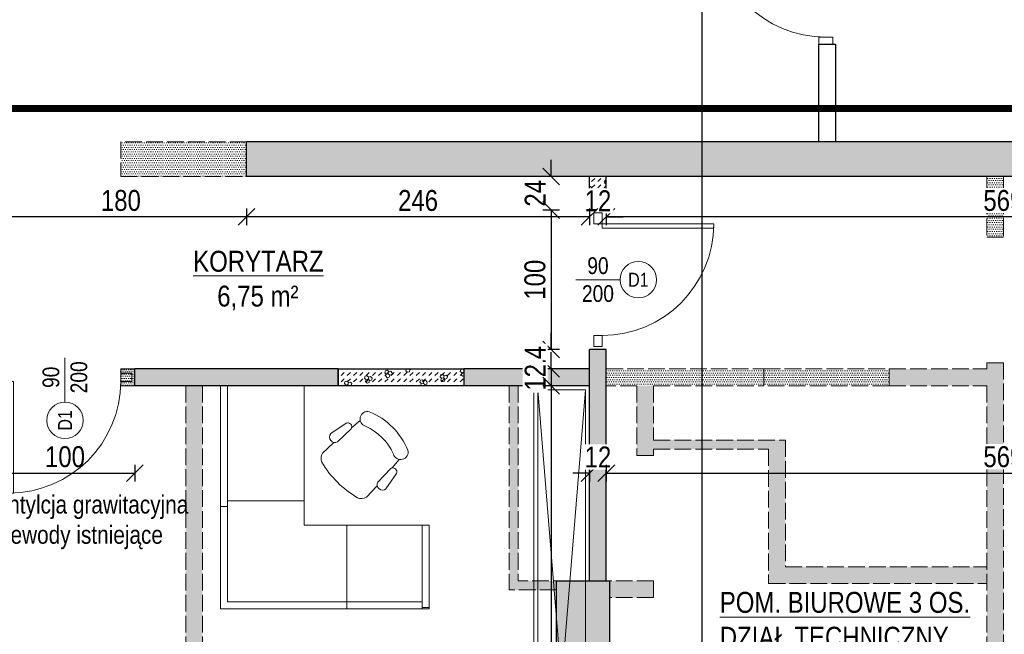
# Model space of a CAD drawing. Header units: millimetres. Extents: x 17147 to 52214, y -18116 to -4632.
# Tile 132 of 186: x 33247 to 33954, y -6735 to -6294. Entities that reach past the tile are written whole.
import ezdxf
from ezdxf import colors
from ezdxf.entities.mleader import LeaderData, LeaderLine
from ezdxf.math import Vec2, Vec3

# ---------------------------------------------------------------- set-up
doc = ezdxf.new("R2010")
doc.units = ezdxf.units.MM
doc.linetypes.add('ACAD_ISO02W100', pattern=[15, 12, -3])
doc.linetypes.add('ACAD_ISO03W100', pattern=[30, 12, -18])
doc.layers.get('Defpoints').update_dxf_attribs({"color": 6})
for name, color, linetype, lineweight in [('A-ciekie', 161, 'Continuous', 9), ('A-DRZ', 154, 'Continuous', 0), ('A-opis', 130, 'Continuous', 9), ('A-wymiar', 177, 'Continuous', 0), ('A_DRZWI-OKNA', 4, 'Continuous', 13), ('A_opis_drzwi', 60, 'Continuous', 0), ('A_SCIANA_ISTN', 253, 'Continuous', 25), ('A_SCINAN_PROJ_DZIALOWA', 5, 'Continuous', 30)]:
    doc.layers.add(name, color=color, linetype=linetype, lineweight=lineweight)
for name, color, linetype, lineweight, true_color in [('A-MEB', 7, 'Continuous', 0, 0x849491), ('A_SCIANA DO WYBURZENIA', 7, 'ACAD_ISO02W100', 18, 0xf7833b), ('S_KRESKOWANIE_SC_ISTN', 7, 'Continuous', 0, 0x878787)]:
    doc.layers.add(name, color=color, linetype=linetype, lineweight=lineweight, true_color=true_color)
doc.styles.get("Standard").update_dxf_attribs({"font": 'ARIALN.TTF'})
doc.styles.add('wymiary', font='ARIALN.TTF')
doc.dimstyles.new('anka', dxfattribs={"dimtxt": 15, "dimasz": 12, "dimexe": 6, "dimexo": 0.0625, "dimgap": 4, "dimtad": 1, "dimdec": 0, "dimzin": 0, "dimdsep": 46, "dimtxsty": 'wymiary', "dimblk": 'OBLIQUE', "dimcen": 0.09, "dimclrt": 7, "dimadec": 0, "dimazin": 0, "dimtfac": 1, "dimtdec": 0, "dimtix": 1, "dimtofl": 0, "dimtmove": 0, "dimatfit": 3, "dimldrblk": 'OBLIQUE', "dimfxl": 6, "dimfxlon": 1, "dimtfill": 1, "dimtolj": 1, "dimtzin": 0, "dimarcsym": 0})
pattern_1 = [(0, (14120.9812, -10505.3418), (0.79375, 1.5875), [0, -1.5875])]
pattern_2 = [(15, (14119.843, -10509.591), (3.882286, 14.488886), [1.46647, -13.53353]), (15, (14121.639, -10507.795), (3.882286, 14.488886), [1.46647, -13.53353]), (15, (14119.185, -10507.138), (3.882286, 14.488886), [1.46647, -13.53353]), (15, (14120.981, -10505.342), (3.882286, 14.488886), [1.46647, -13.53353]), (15, (14118.528, -10504.684), (3.882286, 14.488886), [1.46647, -13.53353]), (75, (14118.148, -10506.101), (-10.606601, 10.6066014), [1.46647, -13.53353]), (75, (14118.806, -10508.554), (-10.606601, 10.6066014), [1.46647, -13.53353]), (75, (14120.602, -10506.758), (-10.606601, 10.6066014), [1.46647, -13.53353]), (75, (14121.259, -10509.212), (-10.606601, 10.6066014), [1.46647, -13.53353]), (75, (14123.055, -10507.416), (-10.606601, 10.6066014), [1.46647, -13.53353]), (315, (14118.806, -10508.554), (14.488887, 3.882285), [1.46647, -13.53353]), (315, (14118.148, -10506.101), (14.488887, 3.882285), [1.46647, -13.53353]), (315, (14120.602, -10506.758), (14.488887, 3.882285), [1.46647, -13.53353]), (315, (14122.398, -10504.962), (14.488887, 3.882285), [1.46647, -13.53353]), (315, (14119.944, -10504.305), (14.488887, 3.882285), [1.46647, -13.53353]), (45, (14120.9812, -10505.342), (4e-16, 4.49012806), [3.175, -3.175])]

# ---------------------------------------------------------------- blocks, each defined once
blk = doc.blocks.new('krzesło')
at = {"layer": 'A-MEB'}
for p, q in [((6.28, 42.43), (-4.68, 34.85)), ((10.32, 39.21), (16.37, 44.21)), ((9.82, 38.22), (0.13, 29.06)), ((-10.71, 20.83), (-2.83, 28.34)), ((39.21, 10.32), (44.21, 16.37)), ((38.22, 9.82), (29.06, 0.13)), ((42.43, 6.28), (34.85, -4.68)), ((20.83, -10.71), (28.34, -2.83))]:
    blk.add_line(p, q, dxfattribs=at)
for centre, radius, start, end in [((21.62, 45.35), 5.37, 76.26503, 254.68252), ((3.72, 3.72), 50.63, 22.26107, 67.73893), ((7.4, 39.77), 2.88, 327.28269, 112.77652), ((3.17, 3.17), 40.73, 24.71341, 65.28659), ((-1.83, 32.33), 3.81, 138.51322, 300.99319), ((45.35, 21.62), 5.37, 195.31748, 13.73497), ((-4.44, 17.14), 7.27, 149.5083, 202.5673), ((51.83, 51.83), 73.3, 210.75795, 239.24205), ((39.77, 7.4), 2.88, 337.22348, 122.71731), ((32.33, -1.83), 3.81, 149.00681, 311.48678), ((17.14, -4.44), 7.27, 247.4327, 300.4917)]:
    blk.add_arc(centre, radius, start, end, dxfattribs=at)
blk = doc.blocks.new('drzwi 800')
at = {"layer": 'A_DRZWI-OKNA'}
blk.add_line((110028.2, -38030.87), (110028.2, -37950.87), dxfattribs=at)
for points in [[(110023.2, -38035.87), (110028.2, -38035.87), (110028.2, -38025.87), (110023.2, -38025.87)], [(110108.2, -38035.87), (110113.2, -38035.87), (110113.2, -38025.87), (110108.2, -38025.87)]]:
    blk.add_lwpolyline(points, close=True, dxfattribs=at)
blk.add_arc((110028.2, -38030.87), 80, 0, 90, dxfattribs=at)
blk = doc.blocks.new('_OBLIQUE')
at = {"color": 0, "linetype": 'ByBlock'}
blk.add_line((-0.5, -0.5), (0.5, 0.5), dxfattribs=at)
blk = doc.blocks.new('*D197')
at = {"layer": 'A-wymiar', "color": 0, "lineweight": -2, "transparency": 16777216}
for p, q in [((33229.96, -6613.43), (33229.96, -6625.43)), ((33329.96, -6613.43), (33329.96, -6625.43)), ((33229.96, -6619.43), (33329.96, -6619.43))]:
    blk.add_line(p, q, dxfattribs=at)
at = {"layer": 'Defpoints', "color": 0, "transparency": 16777216}
for p in [(33229.96, -6556.73), (33329.96, -6556.73), (33329.96, -6619.43)]:
    blk.add_point(p, dxfattribs=at)
at = {"layer": 'A-wymiar', "color": 0, "lineweight": -2, "transparency": 16777216, "xscale": 12, "yscale": 12, "zscale": 12, "rotation": 180}
blk.add_blockref('_OBLIQUE', (33229.96, -6619.43), dxfattribs=at)
at = {"layer": 'A-wymiar', "color": 0, "lineweight": -2, "transparency": 16777216, "xscale": 12, "yscale": 12, "zscale": 12}
blk.add_blockref('_OBLIQUE', (33329.96, -6619.43), dxfattribs=at)
at = {"layer": 'A-wymiar', "color": 7, "lineweight": 9, "transparency": 16777216, "insert": (33279.96, -6607.77), "char_height": 15, "attachment_point": 5, "style": 'wymiary', "bg_fill": 3, "box_fill_scale": 1.1, "bg_fill_color": 256, "bg_fill_true_color": 13158600, "bg_fill_transparency": 0}
blk.add_mtext('\\A1;100', dxfattribs=at)
blk = doc.blocks.new('*D198')
at = {"layer": 'A-wymiar', "color": 0, "lineweight": -2, "transparency": 16777216}
for p, q in [((33329.96, -6875.43), (33329.96, -6887.43)), ((33656.14, -6875.43), (33656.14, -6887.43)), ((33329.96, -6881.43), (33656.14, -6881.43))]:
    blk.add_line(p, q, dxfattribs=at)
at = {"layer": 'Defpoints', "color": 0, "transparency": 16777216}
for p in [(33329.96, -6556.73), (33656.14, -6818.73), (33656.14, -6881.43)]:
    blk.add_point(p, dxfattribs=at)
at = {"layer": 'A-wymiar', "color": 0, "lineweight": -2, "transparency": 16777216, "xscale": 12, "yscale": 12, "zscale": 12, "rotation": 180}
blk.add_blockref('_OBLIQUE', (33329.96, -6881.43), dxfattribs=at)
at = {"layer": 'A-wymiar', "color": 0, "lineweight": -2, "transparency": 16777216, "xscale": 12, "yscale": 12, "zscale": 12}
blk.add_blockref('_OBLIQUE', (33656.14, -6881.43), dxfattribs=at)
at = {"layer": 'A-wymiar', "color": 7, "lineweight": 9, "transparency": 16777216, "insert": (33493.05, -6869.77), "char_height": 15, "attachment_point": 5, "style": 'wymiary', "bg_fill": 3, "box_fill_scale": 1.1, "bg_fill_color": 256, "bg_fill_true_color": 13158600, "bg_fill_transparency": 0}
blk.add_mtext('\\A1;326', dxfattribs=at)
blk = doc.blocks.new('*D199')
at = {"layer": 'A-wymiar', "color": 0, "lineweight": -2, "transparency": 16777216}
for p, q in [((33656.14, -6613.43), (33656.14, -6625.43)), ((33668.14, -6613.43), (33668.14, -6625.43)), ((33656.14, -6619.43), (33644.14, -6619.43)), ((33668.14, -6619.43), (33680.14, -6619.43))]:
    blk.add_line(p, q, dxfattribs=at)
at = {"layer": 'Defpoints', "color": 0, "transparency": 16777216}
for p in [(33656.14, -6556.73), (33668.14, -6556.73)]:
    blk.add_point(p, dxfattribs=at)
at = {"layer": 'A-wymiar', "color": 0, "lineweight": -2, "transparency": 16777216, "xscale": 12, "yscale": 12, "zscale": 12}
blk.add_blockref('_OBLIQUE', (33656.14, -6619.43), dxfattribs=at)
at = {"layer": 'A-wymiar', "color": 0, "lineweight": -2, "transparency": 16777216, "xscale": 12, "yscale": 12, "zscale": 12, "rotation": 180}
blk.add_blockref('_OBLIQUE', (33668.14, -6619.43), dxfattribs=at)
at = {"layer": 'A-wymiar', "color": 7, "lineweight": 9, "transparency": 16777216, "insert": (33662.14, -6607.9), "char_height": 15, "attachment_point": 5, "style": 'wymiary', "bg_fill": 3, "box_fill_scale": 1.1, "bg_fill_color": 256, "bg_fill_true_color": 13158600, "bg_fill_transparency": 0}
blk.add_mtext('\\A1;12', dxfattribs=at)
at = {"layer": 'Defpoints', "color": 0, "transparency": 16777216}
blk.add_point((33668.14, -6619.43), dxfattribs=at)
blk = doc.blocks.new('*D200')
at = {"layer": 'A-wymiar', "color": 0, "lineweight": -2, "transparency": 16777216}
for p, q in [((33668.14, -6613.43), (33668.14, -6625.43)), ((34237.51, -6613.43), (34237.51, -6625.43)), ((33668.14, -6619.43), (34237.51, -6619.43))]:
    blk.add_line(p, q, dxfattribs=at)
at = {"layer": 'Defpoints', "color": 0, "transparency": 16777216}
for p in [(34237.51, -6406.73), (33668.14, -6556.73), (34237.51, -6619.43)]:
    blk.add_point(p, dxfattribs=at)
at = {"layer": 'A-wymiar', "color": 0, "lineweight": -2, "transparency": 16777216, "xscale": 12, "yscale": 12, "zscale": 12, "rotation": 180}
blk.add_blockref('_OBLIQUE', (33668.14, -6619.43), dxfattribs=at)
at = {"layer": 'A-wymiar', "color": 0, "lineweight": -2, "transparency": 16777216, "xscale": 12, "yscale": 12, "zscale": 12}
blk.add_blockref('_OBLIQUE', (34237.51, -6619.43), dxfattribs=at)
at = {"layer": 'A-wymiar', "color": 7, "lineweight": 9, "transparency": 16777216, "insert": (33952.83, -6607.77), "char_height": 15, "attachment_point": 5, "style": 'wymiary', "bg_fill": 3, "box_fill_scale": 1.1, "bg_fill_color": 256, "bg_fill_true_color": 13158600, "bg_fill_transparency": 0}
blk.add_mtext('\\A1;569', dxfattribs=at)
blk = doc.blocks.new('*D213')
at = {"layer": 'A-wymiar', "color": 0, "lineweight": -2, "transparency": 16777216}
for p, q in [((33628.65, -6406.73), (33628.65, -6394.73)), ((33634.65, -6406.73), (33622.65, -6406.73)), ((33634.65, -6430.73), (33622.65, -6430.73)), ((33628.65, -6430.73), (33628.65, -6442.73))]:
    blk.add_line(p, q, dxfattribs=at)
at = {"layer": 'Defpoints', "color": 0, "transparency": 16777216}
for p in [(33656.14, -6406.73), (33656.14, -6430.73)]:
    blk.add_point(p, dxfattribs=at)
at = {"layer": 'A-wymiar', "color": 0, "lineweight": -2, "transparency": 16777216, "xscale": 12, "yscale": 12, "zscale": 12}
for p, rotation in [((33628.65, -6406.73), 270), ((33628.65, -6430.73), 90)]:
    blk.add_blockref('_OBLIQUE', p, dxfattribs=dict(at, rotation=rotation))
at = {"layer": 'A-wymiar', "color": 7, "lineweight": 9, "transparency": 16777216, "insert": (33617.12, -6418.73), "char_height": 15, "attachment_point": 5, "rotation": 90, "style": 'wymiary', "bg_fill": 3, "box_fill_scale": 1.1, "bg_fill_color": 256, "bg_fill_true_color": 13158600, "bg_fill_transparency": 0}
blk.add_mtext('\\A1;24', dxfattribs=at)
at = {"layer": 'Defpoints', "color": 0, "transparency": 16777216}
blk.add_point((33628.65, -6430.73), dxfattribs=at)
blk = doc.blocks.new('*D214')
at = {"layer": 'A-wymiar', "color": 0, "lineweight": -2, "transparency": 16777216}
for p, q in [((33634.65, -6430.73), (33622.65, -6430.73)), ((33628.65, -6430.73), (33628.65, -6530.73)), ((33634.65, -6530.73), (33622.65, -6530.73))]:
    blk.add_line(p, q, dxfattribs=at)
at = {"layer": 'Defpoints', "color": 0, "transparency": 16777216}
for p in [(33656.14, -6430.73), (33628.65, -6530.73), (33656.14, -6530.73)]:
    blk.add_point(p, dxfattribs=at)
at = {"layer": 'A-wymiar', "color": 0, "lineweight": -2, "transparency": 16777216, "xscale": 12, "yscale": 12, "zscale": 12}
for p, rotation in [((33628.65, -6430.73), 90), ((33628.65, -6530.73), 270)]:
    blk.add_blockref('_OBLIQUE', p, dxfattribs=dict(at, rotation=rotation))
at = {"layer": 'A-wymiar', "color": 7, "lineweight": 9, "transparency": 16777216, "insert": (33616.99, -6480.73), "char_height": 15, "attachment_point": 5, "rotation": 90, "style": 'wymiary', "bg_fill": 3, "box_fill_scale": 1.1, "bg_fill_color": 256, "bg_fill_true_color": 13158600, "bg_fill_transparency": 0}
blk.add_mtext('\\A1;100', dxfattribs=at)
blk = doc.blocks.new('*D215')
at = {"layer": 'A-wymiar', "color": 0, "lineweight": -2, "transparency": 16777216}
for p, q in [((33628.65, -6530.73), (33628.65, -6518.73)), ((33634.65, -6530.73), (33622.65, -6530.73)), ((33634.65, -6544.73), (33622.65, -6544.73)), ((33628.65, -6544.73), (33628.65, -6556.73))]:
    blk.add_line(p, q, dxfattribs=at)
at = {"layer": 'Defpoints', "color": 0, "transparency": 16777216}
for p in [(33656.14, -6530.73), (33656.14, -6544.73)]:
    blk.add_point(p, dxfattribs=at)
at = {"layer": 'A-wymiar', "color": 0, "lineweight": -2, "transparency": 16777216, "xscale": 12, "yscale": 12, "zscale": 12}
for p, rotation in [((33628.65, -6530.73), 270), ((33628.65, -6544.73), 90)]:
    blk.add_blockref('_OBLIQUE', p, dxfattribs=dict(at, rotation=rotation))
at = {"layer": 'A-wymiar', "color": 7, "lineweight": 9, "transparency": 16777216, "insert": (33617.12, -6537.73), "char_height": 15, "attachment_point": 5, "rotation": 90, "style": 'wymiary', "bg_fill": 3, "box_fill_scale": 1.1, "bg_fill_color": 256, "bg_fill_true_color": 13158600, "bg_fill_transparency": 0}
blk.add_mtext('\\A1;14', dxfattribs=at)
at = {"layer": 'Defpoints', "color": 0, "transparency": 16777216}
blk.add_point((33628.65, -6544.73), dxfattribs=at)
blk = doc.blocks.new('*D216')
at = {"layer": 'A-wymiar', "color": 0, "lineweight": -2, "transparency": 16777216}
for p, q in [((33628.65, -6544.73), (33628.65, -6532.73)), ((33634.65, -6544.73), (33622.65, -6544.73)), ((33634.65, -6556.73), (33622.65, -6556.73)), ((33628.65, -6556.73), (33628.65, -6568.73))]:
    blk.add_line(p, q, dxfattribs=at)
at = {"layer": 'Defpoints', "color": 0, "transparency": 16777216}
for p in [(33656.14, -6544.73), (33656.14, -6556.73)]:
    blk.add_point(p, dxfattribs=at)
at = {"layer": 'A-wymiar', "color": 0, "lineweight": -2, "transparency": 16777216, "xscale": 12, "yscale": 12, "zscale": 12}
for p, rotation in [((33628.65, -6544.73), 270), ((33628.65, -6556.73), 90)]:
    blk.add_blockref('_OBLIQUE', p, dxfattribs=dict(at, rotation=rotation))
at = {"layer": 'A-wymiar', "color": 7, "lineweight": 9, "transparency": 16777216, "insert": (33617.12, -6550.73), "char_height": 15, "attachment_point": 5, "rotation": 90, "style": 'wymiary', "bg_fill": 3, "box_fill_scale": 1.1, "bg_fill_color": 256, "bg_fill_true_color": 13158600, "bg_fill_transparency": 0}
blk.add_mtext('\\A1;12', dxfattribs=at)
at = {"layer": 'Defpoints', "color": 0, "transparency": 16777216}
blk.add_point((33628.65, -6556.73), dxfattribs=at)
blk = doc.blocks.new('*D101')
at = {"layer": 'A-wymiar', "color": 0, "lineweight": -2, "transparency": 16777216}
for p, q in [((33634.65, -6556.73), (33622.65, -6556.73)), ((33628.65, -6556.73), (33628.65, -6981.73)), ((33634.65, -6981.73), (33622.65, -6981.73))]:
    blk.add_line(p, q, dxfattribs=at)
at = {"layer": 'Defpoints', "color": 0, "transparency": 16777216}
for p in [(33656.14, -6556.73), (33628.65, -6981.73), (33658.51, -6981.73)]:
    blk.add_point(p, dxfattribs=at)
at = {"layer": 'A-wymiar', "color": 0, "lineweight": -2, "transparency": 16777216, "xscale": 12, "yscale": 12, "zscale": 12}
for p, rotation in [((33628.65, -6556.73), 90), ((33628.65, -6981.73), 270)]:
    blk.add_blockref('_OBLIQUE', p, dxfattribs=dict(at, rotation=rotation))
at = {"layer": 'A-wymiar', "color": 7, "lineweight": 9, "transparency": 16777216, "insert": (33616.99, -6769.23), "char_height": 15, "attachment_point": 5, "rotation": 90, "style": 'wymiary', "bg_fill": 3, "box_fill_scale": 1.1, "bg_fill_color": 256, "bg_fill_true_color": 13158600, "bg_fill_transparency": 0}
blk.add_mtext('\\A1;425', dxfattribs=at)
blk = doc.blocks.new('*D463')
at = {"layer": 'A-wymiar', "color": 0, "lineweight": -2, "transparency": 16777216}
for p, q in [((33668.14, -6429.62), (33668.14, -6441.62)), ((34237.51, -6429.62), (34237.51, -6441.62)), ((34237.51, -6435.62), (33668.14, -6435.62))]:
    blk.add_line(p, q, dxfattribs=at)
at = {"layer": 'Defpoints', "color": 0, "transparency": 16777216}
for p in [(33668.14, -6406.73), (34237.51, -6406.73), (33668.14, -6435.62)]:
    blk.add_point(p, dxfattribs=at)
at = {"layer": 'A-wymiar', "color": 0, "lineweight": -2, "transparency": 16777216, "xscale": 12, "yscale": 12, "zscale": 12, "rotation": 180}
blk.add_blockref('_OBLIQUE', (33668.14, -6435.62), dxfattribs=at)
at = {"layer": 'A-wymiar', "color": 0, "lineweight": -2, "transparency": 16777216, "xscale": 12, "yscale": 12, "zscale": 12}
blk.add_blockref('_OBLIQUE', (34237.51, -6435.62), dxfattribs=at)
at = {"layer": 'A-wymiar', "color": 7, "transparency": 16777216, "insert": (33952.83, -6423.96), "char_height": 15, "attachment_point": 5, "style": 'wymiary', "bg_fill": 3, "box_fill_scale": 1.1, "bg_fill_color": 256, "bg_fill_true_color": 13158600, "bg_fill_transparency": 0}
blk.add_mtext('\\A1;569', dxfattribs=at)
blk = doc.blocks.new('*D464')
at = {"layer": 'A-wymiar', "color": 0, "lineweight": -2, "transparency": 16777216}
for p, q in [((33656.14, -6429.62), (33656.14, -6441.62)), ((33668.14, -6429.62), (33668.14, -6441.62)), ((33656.14, -6435.62), (33644.14, -6435.62)), ((33668.14, -6435.62), (33680.14, -6435.62))]:
    blk.add_line(p, q, dxfattribs=at)
at = {"layer": 'Defpoints', "color": 0, "transparency": 16777216}
for p in [(33656.14, -6406.73), (33668.14, -6406.73)]:
    blk.add_point(p, dxfattribs=at)
at = {"layer": 'A-wymiar', "color": 0, "lineweight": -2, "transparency": 16777216, "xscale": 12, "yscale": 12, "zscale": 12}
blk.add_blockref('_OBLIQUE', (33656.14, -6435.62), dxfattribs=at)
at = {"layer": 'A-wymiar', "color": 0, "lineweight": -2, "transparency": 16777216, "xscale": 12, "yscale": 12, "zscale": 12, "rotation": 180}
blk.add_blockref('_OBLIQUE', (33668.14, -6435.62), dxfattribs=at)
at = {"layer": 'A-wymiar', "color": 7, "transparency": 16777216, "insert": (33662.14, -6424.09), "char_height": 15, "attachment_point": 5, "style": 'wymiary', "bg_fill": 3, "box_fill_scale": 1.1, "bg_fill_color": 256, "bg_fill_true_color": 13158600, "bg_fill_transparency": 0}
blk.add_mtext('\\A1;12', dxfattribs=at)
at = {"layer": 'Defpoints', "color": 0, "transparency": 16777216}
blk.add_point((33656.14, -6435.62), dxfattribs=at)
blk = doc.blocks.new('*D465')
at = {"layer": 'A-wymiar', "color": 0, "lineweight": -2, "transparency": 16777216}
for p, q in [((33410.14, -6429.62), (33410.14, -6441.62)), ((33656.14, -6429.62), (33656.14, -6441.62)), ((33656.14, -6435.62), (33410.14, -6435.62))]:
    blk.add_line(p, q, dxfattribs=at)
at = {"layer": 'Defpoints', "color": 0, "transparency": 16777216}
for p in [(33410.14, -6406.73), (33656.14, -6406.73), (33410.14, -6435.62)]:
    blk.add_point(p, dxfattribs=at)
at = {"layer": 'A-wymiar', "color": 0, "lineweight": -2, "transparency": 16777216, "xscale": 12, "yscale": 12, "zscale": 12, "rotation": 180}
blk.add_blockref('_OBLIQUE', (33410.14, -6435.62), dxfattribs=at)
at = {"layer": 'A-wymiar', "color": 0, "lineweight": -2, "transparency": 16777216, "xscale": 12, "yscale": 12, "zscale": 12}
blk.add_blockref('_OBLIQUE', (33656.14, -6435.62), dxfattribs=at)
at = {"layer": 'A-wymiar', "color": 7, "transparency": 16777216, "insert": (33533.14, -6423.96), "char_height": 15, "attachment_point": 5, "style": 'wymiary', "bg_fill": 3, "box_fill_scale": 1.1, "bg_fill_color": 256, "bg_fill_true_color": 13158600, "bg_fill_transparency": 0}
blk.add_mtext('\\A1;246', dxfattribs=at)
blk = doc.blocks.new('*D466')
at = {"layer": 'A-wymiar', "color": 0, "lineweight": -2, "transparency": 16777216}
for p, q in [((33229.96, -6429.62), (33229.96, -6441.62)), ((33410.14, -6429.62), (33410.14, -6441.62)), ((33410.14, -6435.62), (33229.96, -6435.62))]:
    blk.add_line(p, q, dxfattribs=at)
at = {"layer": 'Defpoints', "color": 0, "transparency": 16777216}
for p in [(33229.96, -6406.73), (33410.14, -6406.73), (33229.96, -6435.62)]:
    blk.add_point(p, dxfattribs=at)
at = {"layer": 'A-wymiar', "color": 0, "lineweight": -2, "transparency": 16777216, "xscale": 12, "yscale": 12, "zscale": 12, "rotation": 180}
blk.add_blockref('_OBLIQUE', (33229.96, -6435.62), dxfattribs=at)
at = {"layer": 'A-wymiar', "color": 0, "lineweight": -2, "transparency": 16777216, "xscale": 12, "yscale": 12, "zscale": 12}
blk.add_blockref('_OBLIQUE', (33410.14, -6435.62), dxfattribs=at)
at = {"layer": 'A-wymiar', "color": 7, "transparency": 16777216, "insert": (33320.05, -6423.96), "char_height": 15, "attachment_point": 5, "style": 'wymiary', "bg_fill": 3, "box_fill_scale": 1.1, "bg_fill_color": 256, "bg_fill_true_color": 13158600, "bg_fill_transparency": 0}
blk.add_mtext('\\A1;180', dxfattribs=at)
blk = doc.blocks.new('DRZWI-RZ-33')
at = {"layer": 'A-DRZ', "extrusion": (0, 0, -1)}
for points in [[(25, 48), (19, 48), (19, 40), (25, 40)], [(25, -48), (19, -48), (19, -40), (25, -40)]]:
    blk.add_lwpolyline(points, close=True, dxfattribs=at)
at = {"layer": 'A-DRZ'}
for points in [[(-19, -40), (-19, -37), (61, -37)], [(61, -40), (61, -37)]]:
    blk.add_lwpolyline(points, dxfattribs=at)
at = {"layer": 'A-DRZ', "extrusion": (0, 0, -1)}
blk.add_lwpolyline([(19, -40), (-61, -40)], dxfattribs=at)
at = {"layer": 'A-DRZ', "color": 1, "extrusion": (0, 0, -1)}
blk.add_arc((19, -40), 80, 90, 180, dxfattribs=at)

msp = doc.modelspace()

# ---------------------------------------------------------------- hatches: boundary and pattern name
at = {"layer": 'A_SCIANA DO WYBURZENIA', "transparency": 33554687}
h = msp.add_hatch(dxfattribs=at)
h.set_pattern_fill('DOTS', color=256)
h.set_pattern_definition(pattern_1)
h.paths.add_polyline_path([(33410.14, -6381.73), (33319.96, -6381.73), (33319.96, -6406.73), (33410.14, -6406.73)])
h = msp.add_hatch(dxfattribs=at)
h.set_pattern_fill('DOTS', color=256)
h.set_pattern_definition(pattern_1)
h.paths.add_polyline_path([(33953.01, -6406.73), (33941.01, -6406.73), (33941.01, -6450.23), (33953.01, -6450.23)])
h = msp.add_hatch(dxfattribs=at)
h.set_pattern_fill('DOTS', color=256)
h.set_pattern_definition(pattern_1)
h.paths.add_polyline_path([(33668.14, -6544.73), (33668.14, -6556.73), (33781.01, -6556.73), (33781.01, -6544.73)])
h.paths.add_polyline_path([(33656.14, -6556.73), (33656.14, -6544.73)])
h = msp.add_hatch(dxfattribs=at)
h.set_pattern_fill('DOTS', color=256)
h.set_pattern_definition(pattern_1)
h.paths.add_polyline_path([(33781.01, -6544.73), (33871.01, -6544.73), (33871.01, -6556.73), (33781.01, -6556.73)])
h = msp.add_hatch(dxfattribs=at)
h.set_pattern_fill('DOTS', color=256)
h.set_pattern_definition(pattern_1)
h.paths.add_polyline_path([(33953.01, -6540.23), (33941.01, -6540.23), (33941.01, -6544.73), (33871.01, -6544.73), (33871.01, -6556.73), (33941.01, -6556.73), (33941.01, -6981.73), (33953.01, -6981.73)])
h = msp.add_hatch(dxfattribs=at)
h.set_pattern_fill('DOTS', color=256)
h.set_pattern_definition(pattern_1)
h.paths.add_polyline_path([(33378.51, -6556.73), (33366.51, -6556.73), (33366.51, -6981.73), (33378.51, -6981.73)])
h = msp.add_hatch(dxfattribs=at)
h.set_pattern_fill('DOTS', color=256)
h.set_pattern_definition(pattern_1)
h.paths.add_polyline_path([(33632.51, -6703.23), (33632.51, -6696.73), (33605.01, -6696.73), (33605.01, -6556.73), (33598.51, -6556.73), (33598.51, -6703.23)])
h.paths.add_polyline_path([(33670.51, -6696.73), (33670.51, -6708.73), (33702.01, -6708.73), (33702.01, -6696.73)])
h = msp.add_hatch(dxfattribs=at)
h.set_pattern_fill('DOTS', color=256)
h.set_pattern_definition(pattern_1)
h.paths.add_polyline_path([(33796.51, -6595.73), (33702.01, -6595.73), (33702.01, -6556.73), (33690.01, -6556.73), (33690.01, -6606.73), (33702.01, -6606.73), (33702.01, -6602.23), (33784.51, -6602.23), (33784.51, -6698.73), (33941.01, -6698.73), (33941.01, -6686.73), (33796.51, -6686.73)])
at = {"layer": 'A_SCINAN_PROJ_DZIALOWA', "lineweight": 9, "transparency": 33554610}
h = msp.add_hatch(dxfattribs=at)
h.set_pattern_fill('GAZOBETON S100 ISO 1J', color=256, pattern_type=2)
h.set_pattern_definition(pattern_2)
h.paths.add_polyline_path([(33668.14, -6406.73), (33656.14, -6406.73), (33656.14, -6430.73), (33668.14, -6430.73)])
at = {"layer": 'A_SCINAN_PROJ_DZIALOWA', "lineweight": 9, "true_color": 0x27773c, "transparency": 33554610}
h = msp.add_hatch(dxfattribs=at)
h.set_pattern_fill('GAZOBETON S100 ISO 1J', color=97, pattern_type=2)
h.set_pattern_definition([(15, (14137.218, -10509.591), (3.882286, 14.488886), [1.46647, -13.53353]), (15, (14139.014, -10507.795), (3.882286, 14.488886), [1.46647, -13.53353]), (15, (14136.56, -10507.138), (3.882286, 14.488886), [1.46647, -13.53353]), (15, (14138.356, -10505.342), (3.882286, 14.488886), [1.46647, -13.53353]), (15, (14135.903, -10504.684), (3.882286, 14.488886), [1.46647, -13.53353]), (75, (14135.523, -10506.101), (-10.606601, 10.6066014), [1.46647, -13.53353]), (75, (14136.18, -10508.554), (-10.606601, 10.6066014), [1.46647, -13.53353]), (75, (14137.977, -10506.758), (-10.606601, 10.6066014), [1.46647, -13.53353]), (75, (14138.634, -10509.212), (-10.606601, 10.6066014), [1.46647, -13.53353]), (75, (14140.43, -10507.416), (-10.606601, 10.6066014), [1.46647, -13.53353]), (315, (14136.18, -10508.554), (14.488887, 3.882285), [1.46647, -13.53353]), (315, (14135.523, -10506.101), (14.488887, 3.882285), [1.46647, -13.53353]), (315, (14137.977, -10506.758), (14.488887, 3.882285), [1.46647, -13.53353]), (315, (14139.773, -10504.962), (14.488887, 3.882285), [1.46647, -13.53353]), (315, (14137.319, -10504.305), (14.488887, 3.882285), [1.46647, -13.53353]), (45, (14138.3562, -10505.342), (4e-16, 4.49012806), [3.175, -3.175])])
h.paths.add_polyline_path([(33656.14, -6696.73), (33668.14, -6696.73), (33668.14, -6530.73), (33656.14, -6530.73)])
h.paths.add_polyline_path([(33668.14, -6818.73), (33656.14, -6818.73), (33656.14, -6981.73), (33668.14, -6981.73)])
h = msp.add_hatch(dxfattribs=at)
h.set_pattern_fill('GAZOBETON S100 ISO 1J', color=97, pattern_type=2)
h.set_pattern_definition(pattern_2)
h.paths.add_polyline_path([(33565.97, -6544.73), (33475.97, -6544.73), (33475.97, -6556.73), (33565.97, -6556.73)])
at = {"layer": 'S_KRESKOWANIE_SC_ISTN', "transparency": 33554559}
h = msp.add_hatch(color=256, dxfattribs=at)
h.dxf.hatch_style = 1
h.paths.add_polyline_path([(34096.26, -6381.73), (33410.14, -6381.73), (33410.14, -6406.73), (33941.01, -6406.73), (33951.01, -6406.73), (33951.69, -6406.77), (33953.01, -6406.73), (34096.26, -6406.73)])
h = msp.add_hatch(color=256, dxfattribs=at)
h.dxf.hatch_style = 1
h.paths.add_polyline_path([(33475.97, -6544.73), (33329.96, -6544.73), (33329.96, -6556.73), (33366.51, -6556.73), (33475.97, -6556.73)])
h = msp.add_hatch(color=256, dxfattribs=at)
h.dxf.hatch_style = 1
h.paths.add_polyline_path([(33656.14, -6544.73), (33565.97, -6544.73), (33565.97, -6556.73), (33598.51, -6556.73), (33656.14, -6556.73)])
h = msp.add_hatch(color=256, dxfattribs=at)
h.dxf.hatch_style = 1
h.paths.add_polyline_path([(33632.51, -6696.73), (33670.51, -6696.73), (33670.51, -6818.73), (33632.51, -6818.73)])

# ---------------------------------------------------------------- linework, layer by layer
at = {"layer": 'A-MEB'}
for p, q in [((33391.51, -6556.73), (33391.51, -6716.89)), ((33396.59, -6556.73), (33396.59, -6711.81)), ((33451.55, -6556.73), (33451.55, -6656.85)), ((33396.59, -6643.37), (33391.51, -6643.37)), ((33451.55, -6639.37), (33396.59, -6639.37)), ((33541.22, -6656.85), (33451.55, -6656.85)), ((33482.03, -6656.85), (33482.03, -6711.81)), ((33536.14, -6656.85), (33536.14, -6711.81)), ((33541.22, -6656.85), (33541.22, -6716.89)), ((33396.59, -6711.81), (33536.14, -6711.81)), ((33482.03, -6711.81), (33482.03, -6716.89)), ((33536.14, -6711.81), (33536.14, -6716.89)), ((33391.51, -6716.89), (33541.22, -6716.89)), ((33536.14, -6715.81), (33541.22, -6715.81))]:
    msp.add_line(p, q, dxfattribs=at)
for points in [[(33656.14, -6818.73), (33656.14, -6981.73), (33616.14, -6981.73), (33616.14, -6556.73), (33656.14, -6556.73), (33656.14, -6696.73)], [(33619.14, -6559.73), (33653.14, -6978.73)], [(33653.14, -6559.73), (33619.14, -6978.73)]]:
    msp.add_lwpolyline(points, dxfattribs=at)
msp.add_lwpolyline([(33653.14, -6559.73), (33653.14, -6978.73), (33619.14, -6978.73), (33619.14, -6559.73)], close=True, dxfattribs=at)
at = {"layer": 'A-opis', "color": 251, "true_color": 0x616161, "const_width": 1}
msp.add_lwpolyline([(33736.79, -5689.63), (33736.79, -9427.8)], dxfattribs=at)
at = {"layer": 'A-opis', "color": 156, "linetype": 'ACAD_ISO03W100', "true_color": 0x0f468a, "const_width": 5}
msp.add_lwpolyline([(32546.51, -7006.73), (32546.51, -6357.85), (35344.05, -6357.85), (35344.05, -7084.53), (32740.01, -7084.53)], dxfattribs=at)
at = {"layer": 'A_opis_drzwi'}
for p, q in [((33646.25, -6480.73), (33678.03, -6480.73)), ((33279.96, -6536.73), (33279.96, -6568.52))]:
    msp.add_line(p, q, dxfattribs=at)
msp.add_circle((33279.96, -6581.6), 13.09, dxfattribs=at)
at = {"layer": 'A_SCIANA DO WYBURZENIA', "transparency": 33554687}
for p, q in [((33941.01, -6406.73), (33941.01, -6450.23)), ((33953.01, -6406.73), (33953.01, -6450.23)), ((33953.01, -6450.23), (33941.01, -6450.23)), ((33941.01, -6540.23), (33941.01, -6544.73)), ((33953.01, -6540.23), (33941.01, -6540.23)), ((33953.01, -6540.23), (33953.01, -6981.73)), ((33366.51, -6556.73), (33366.51, -6981.73)), ((33378.51, -6556.73), (33378.51, -6981.73)), ((33598.51, -6556.73), (33598.51, -6703.23)), ((33605.01, -6556.73), (33605.01, -6696.73)), ((33690.01, -6556.73), (33690.01, -6606.73)), ((33702.01, -6556.73), (33702.01, -6595.73)), ((33941.01, -6556.73), (33941.01, -6595.73)), ((33702.01, -6606.73), (33690.01, -6606.73)), ((33702.01, -6602.23), (33784.51, -6602.23)), ((33702.01, -6602.23), (33702.01, -6606.73)), ((33702.01, -6696.73), (33605.01, -6696.73)), ((33702.01, -6696.73), (33702.01, -6708.73)), ((33632.51, -6703.23), (33598.51, -6703.23)), ((33632.51, -6703.23), (33632.51, -6818.73)), ((33670.51, -6708.73), (33670.51, -6818.73)), ((33702.01, -6708.73), (33670.51, -6708.73))]:
    msp.add_line(p, q, dxfattribs=at)
for points in [[(33410.14, -6381.73), (33319.96, -6381.73), (33319.96, -6406.73), (33410.14, -6406.73)], [(33781.01, -6544.73), (33871.01, -6544.73), (33871.01, -6556.73), (33781.01, -6556.73)]]:
    msp.add_lwpolyline(points, close=True, dxfattribs=at)
for points in [[(33668.14, -6544.73), (33781.01, -6544.73)], [(33781.01, -6556.73), (33781.01, -6544.73)], [(33871.01, -6544.73), (33941.01, -6544.73)], [(33871.01, -6556.73), (33871.01, -6544.73)], [(33690.01, -6556.73), (33668.14, -6556.73)], [(33702.01, -6556.73), (33781.01, -6556.73)], [(33871.01, -6556.73), (33941.01, -6556.73), (33941.01, -6981.73)], [(33702.01, -6595.73), (33796.51, -6595.73), (33796.51, -6686.73), (33941.01, -6686.73)], [(33784.51, -6602.23), (33784.51, -6698.73), (33941.01, -6698.73)]]:
    msp.add_lwpolyline(points, dxfattribs=at)
at = {"layer": 'A_SCIANA_ISTN'}
for p, q in [((34096.26, -6381.73), (33410.14, -6381.73)), ((33820.51, -6381.73), (33790.77, -6381.73)), ((33941.01, -6406.73), (33410.14, -6406.73)), ((34096.26, -6406.73), (33941.01, -6406.73)), ((33329.96, -6556.73), (33329.96, -6544.73)), ((33475.97, -6544.73), (33329.96, -6544.73)), ((33475.97, -6544.73), (33475.97, -6556.73)), ((33565.97, -6544.73), (33565.97, -6556.73)), ((33656.14, -6544.73), (33565.97, -6544.73)), ((33366.51, -6556.73), (33329.96, -6556.73)), ((33475.97, -6556.73), (33366.51, -6556.73)), ((33598.51, -6556.73), (33565.97, -6556.73)), ((33656.14, -6556.73), (33598.51, -6556.73))]:
    msp.add_line(p, q, dxfattribs=at)
for points in [[(33820.51, -6381.73), (33820.51, -6311.73), (33832.51, -6311.73), (33832.51, -6381.73)], [(33410.14, -6406.73), (33410.14, -6381.73)]]:
    msp.add_lwpolyline(points, dxfattribs=at)
at = {"layer": 'A_SCINAN_PROJ_DZIALOWA'}
for points in [[(33656.14, -6430.73), (33656.14, -6406.73)], [(33668.14, -6430.73), (33668.14, -6406.73)], [(33668.14, -6430.73), (33656.14, -6430.73)], [(33668.14, -6530.73), (33656.14, -6530.73)], [(33656.14, -6696.73), (33656.14, -6530.73)], [(33668.14, -6696.73), (33668.14, -6530.73)]]:
    msp.add_lwpolyline(points, dxfattribs=at)
msp.add_lwpolyline([(33475.97, -6544.73), (33565.97, -6544.73), (33565.97, -6556.73), (33475.97, -6556.73)], close=True, dxfattribs=at)
at = {"layer": 'S_KRESKOWANIE_SC_ISTN'}
msp.add_lwpolyline([(33820.51, -6381.73), (33820.51, -6311.73)], dxfattribs=at)

# ---------------------------------------------------------------- block references
at = {"layer": 'A-ciekie', "xscale": -1, "rotation": 270}
msp.add_blockref('krzesło', (33475.29, -6625.97), dxfattribs=at)
at = {"layer": 'A_SCIANA_ISTN', "xscale": -1, "rotation": 89.99999999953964}
msp.add_blockref('drzwi 800', (-4205.36, 103801.47), dxfattribs=at)

# ---------------------------------------------------------------- texts
at = {"layer": 'A-opis', "color": 156, "true_color": 0x0f468a, "attachment_point": 1, "style": 'wymiary'}
for s, insert, char_height in [('\\pi48.39;{\\LKORYTARZ}\\P\\pi65.647;6,75 m²', (33323.5, -6459.98), 15), ('\\pi57.578;{\\LKORYTARZ\\P\\pi71.411;}3,45 m²', (32569.86, -6467.13), 12), ('\\pi46.784;{\\LARCHIWUM\\P\\pi60.802;}22,42 m²', (32852.48, -6627.64), 15), ('\\pi5.9638;{\\LPOM. BIUROWE 3 OS.\\P\\pi12.952;DZIAŁ TECHNICZNY}\\P\\pi60.904;32,73 m²', (33743.52, -6704.68), 15)]:
    msp.add_mtext_dynamic_manual_height_columns(s, width=188.6534, gutter_width=12.5, heights=[0], dxfattribs=dict(at, insert=insert, char_height=char_height))
at = {"layer": 'A_opis_drzwi', "insert": (33662.14, -6480.73), "char_height": 12, "width": 42.7859, "attachment_point": 5, "style": 'wymiary'}
msp.add_mtext('90\\P200', dxfattribs=at)
at = {"layer": 'A_opis_drzwi', "width": 42.7859, "attachment_point": 5, "rotation": 90, "style": 'wymiary'}
for s, insert, char_height in [('90\\P200', (33279.96, -6550.73), 12), ('D1', (33279.96, -6581.6), 10)]:
    msp.add_mtext(s, dxfattribs=dict(at, insert=insert, char_height=char_height))

# ---------------------------------------------------------------- next in the draw order: dimensions: what is measured, and where the dimension line sits
at = {"layer": 'A-wymiar', "lineweight": 9}
dim = msp.add_linear_dim(base=(33628.65, -6430.73), p1=(33656.14, -6406.73), p2=(33656.14, -6430.73), angle=90, dimstyle='anka', dxfattribs=at)
dim.commit()
dim.dimension.update_dxf_attribs({"geometry": '*D213', "text_midpoint": (33617.12, -6418.73)})
dim = msp.add_linear_dim(base=(33329.96, -6619.43), p1=(33229.96, -6556.73), p2=(33329.96, -6556.73), dimstyle='anka', override={"dimtmove": 1}, dxfattribs=at)
dim.commit()
dim.dimension.update_dxf_attribs({"geometry": '*D197', "text_midpoint": (33279.96, -6607.77)})

# ---------------------------------------------------------------- next in the draw order: dimensions: what is measured, and where the dimension line sits
dim = msp.add_linear_dim(base=(33628.65, -6530.73), p1=(33656.14, -6430.73), p2=(33656.14, -6530.73), angle=90, dimstyle='anka', override={"dimtmove": 1}, dxfattribs=at)
dim.commit()
dim.dimension.update_dxf_attribs({"geometry": '*D214', "text_midpoint": (33616.99, -6480.73)})
dim = msp.add_linear_dim(base=(33656.14, -6881.43), p1=(33329.96, -6556.73), p2=(33656.14, -6818.73), dimstyle='anka', override={"dimtmove": 1}, dxfattribs=at)
dim.commit()
dim.dimension.update_dxf_attribs({"geometry": '*D198', "text_midpoint": (33493.05, -6869.77)})

# ---------------------------------------------------------------- next in the draw order: hatches: boundary and pattern name
at = {"layer": 'A_SCIANA DO WYBURZENIA', "transparency": 33554687}
h = msp.add_hatch(dxfattribs=at)
h.set_pattern_fill('DOTS', color=256)
h.paths.add_polyline_path([(33329.96, -6544.73), (33319.96, -6544.73), (33319.96, -6556.73), (33329.96, -6556.73)])

# ---------------------------------------------------------------- next in the draw order: linework, layer by layer
msp.add_lwpolyline([(33329.96, -6544.73), (33319.96, -6544.73), (33319.96, -6556.73), (33329.96, -6556.73)], close=True, dxfattribs=at)

# ---------------------------------------------------------------- next in the draw order: block references
at = {"layer": 'A-DRZ', "extrusion": (0, 0, -1), "xscale": -1, "rotation": 90}
msp.add_blockref('DRZWI-RZ-33', (-33279.96, -6572.73), dxfattribs=at)

# ---------------------------------------------------------------- next in the draw order: texts
at = {"layer": 'A-opis', "color": 156, "true_color": 0x0f468a, "insert": (32569.86, -6627.64), "char_height": 15, "attachment_point": 1, "style": 'wymiary'}
msp.add_mtext_dynamic_manual_height_columns('\\pi51.127;{\\LWC damski\\P\\pi43.94;}3,92+2,27 m²', width=188.6534, gutter_width=12.5, heights=[0], dxfattribs=at)

# ---------------------------------------------------------------- next in the draw order: dimensions: what is measured, and where the dimension line sits
at = {"layer": 'A-wymiar', "lineweight": 9}
dim = msp.add_linear_dim(base=(33668.14, -6619.43), p1=(33656.14, -6556.73), p2=(33668.14, -6556.73), dimstyle='anka', override={"dimtmove": 1}, dxfattribs=at)
dim.commit()
dim.dimension.update_dxf_attribs({"geometry": '*D199', "text_midpoint": (33662.14, -6607.9)})

# ---------------------------------------------------------------- next in the draw order: leaders
at = {"layer": 'A-opis'}
ml = msp.add_multileader_mtext('Standard', dxfattribs=at)
ml.set_content('wentylcja grawitacyjna\\Pprzewody istniejące', color=256)
ml.set_leader_properties()
ml.build(insert=Vec2(0, 0))
ctx = ml.context
ctx.base_point, ctx.char_height, ctx.plane_origin = Vec3(33218.25, -6643.87), 13, Vec3(33210.25, -6668.23)
notes = []
notes.append((ctx, [(0, (1, 1, 0), (33210.25, -6643.87), (1, 0), 8, [(1, [(33210.25, -6664.23), (33196.38, -6643.87)], 0, [])])]))
ctx.mtext.insert, ctx.mtext.flow_direction = Vec3(33220.25, -6635.46), 5
for ctx, leaders in notes:
    for number, flags, end, landing, length, lines in leaders:
        leader = LeaderData()
        leader.index, (leader.has_last_leader_line, leader.has_dogleg_vector, leader.attachment_direction) = number, flags
        leader.last_leader_point, leader.dogleg_vector, leader.dogleg_length = Vec3(end), Vec3(landing), length
        for number, points, colour, breaks in lines:
            line = LeaderLine()
            line.index, line.vertices, line.color, line.breaks = number, Vec3.list(points), colors.encode_raw_color(colour), breaks
            leader.lines.append(line)
        ctx.leaders.append(leader)

# ---------------------------------------------------------------- next in the draw order: dimensions: what is measured, and where the dimension line sits
at = {"layer": 'A-wymiar', "lineweight": 9}
dim = msp.add_linear_dim(base=(34237.51, -6619.43), p1=(33668.14, -6556.73), p2=(34237.51, -6406.73), dimstyle='anka', override={"dimtmove": 1}, dxfattribs=at)
dim.commit()
dim.dimension.update_dxf_attribs({"geometry": '*D200', "text_midpoint": (33952.83, -6607.77)})
dim = msp.add_linear_dim(base=(33628.65, -6544.73), p1=(33656.14, -6530.73), p2=(33656.14, -6544.73), angle=90, dimstyle='anka', override={"dimtmove": 1}, dxfattribs=at)
dim.commit()
dim.dimension.update_dxf_attribs({"geometry": '*D215', "text_midpoint": (33617.12, -6537.73)})

# ---------------------------------------------------------------- next in the draw order: linework, layer by layer
at = {"layer": 'A_opis_drzwi'}
msp.add_circle((33691.12, -6480.73), 13.09, dxfattribs=at)

# ---------------------------------------------------------------- next in the draw order: texts
at = {"layer": 'A_opis_drzwi', "insert": (33691.12, -6480.73), "char_height": 10, "width": 42.7859, "attachment_point": 5, "style": 'wymiary'}
msp.add_mtext('D1', dxfattribs=at)

# ---------------------------------------------------------------- next in the draw order: dimensions: what is measured, and where the dimension line sits
at = {"layer": 'A-wymiar'}
dim = msp.add_linear_dim(base=(33668.14, -6435.62), p1=(34237.51, -6406.73), p2=(33668.14, -6406.73), dimstyle='anka', override={"dimtmove": 1}, dxfattribs=at)
dim.commit()
dim.dimension.update_dxf_attribs({"geometry": '*D463', "text_midpoint": (33952.83, -6423.96)})
at = {"layer": 'A-wymiar', "lineweight": 9}
dim = msp.add_linear_dim(base=(33628.65, -6556.73), p1=(33656.14, -6544.73), p2=(33656.14, -6556.73), angle=90, dimstyle='anka', override={"dimtmove": 1}, dxfattribs=at)
dim.commit()
dim.dimension.update_dxf_attribs({"geometry": '*D216', "text_midpoint": (33617.12, -6550.73)})

# ---------------------------------------------------------------- next in the draw order: dimensions: what is measured, and where the dimension line sits
at = {"layer": 'A-wymiar'}
dim = msp.add_linear_dim(base=(33656.14, -6435.62), p1=(33668.14, -6406.73), p2=(33656.14, -6406.73), dimstyle='anka', override={"dimtmove": 1}, dxfattribs=at)
dim.commit()
dim.dimension.update_dxf_attribs({"geometry": '*D464', "text_midpoint": (33662.14, -6424.09)})
at = {"layer": 'A-wymiar', "lineweight": 9}
dim = msp.add_linear_dim(base=(33628.65, -6981.73), p1=(33656.14, -6556.73), p2=(33658.51, -6981.73), angle=90, dimstyle='anka', override={"dimtmove": 1}, dxfattribs=at)
dim.commit()
dim.dimension.update_dxf_attribs({"geometry": '*D101', "text_midpoint": (33616.99, -6769.23)})

# ---------------------------------------------------------------- next in the draw order: linework, layer by layer
at = {"layer": 'A_SCIANA_ISTN'}
msp.add_lwpolyline([(33632.51, -6696.73), (33670.51, -6696.73), (33670.51, -6818.73), (33632.51, -6818.73)], close=True, dxfattribs=at)

# ---------------------------------------------------------------- next in the draw order: dimensions: what is measured, and where the dimension line sits
at = {"layer": 'A-wymiar'}
dim = msp.add_linear_dim(base=(33410.14, -6435.62), p1=(33656.14, -6406.73), p2=(33410.14, -6406.73), dimstyle='anka', override={"dimtmove": 1}, dxfattribs=at)
dim.commit()
dim.dimension.update_dxf_attribs({"geometry": '*D465', "text_midpoint": (33533.14, -6423.96)})

# ---------------------------------------------------------------- next in the draw order: block references
at = {"layer": 'A-DRZ', "extrusion": (0, 0, -1), "rotation": 180}
msp.add_blockref('DRZWI-RZ-33', (-33684.14, -6480.73), dxfattribs=at)

# ---------------------------------------------------------------- next in the draw order: dimensions: what is measured, and where the dimension line sits
at = {"layer": 'A-wymiar'}
dim = msp.add_linear_dim(base=(33229.96, -6435.62), p1=(33410.14, -6406.73), p2=(33229.96, -6406.73), dimstyle='anka', override={"dimtmove": 1}, dxfattribs=at)
dim.commit()
dim.dimension.update_dxf_attribs({"geometry": '*D466', "text_midpoint": (33320.05, -6423.96)})

doc.saveas('drawing.dxf')
